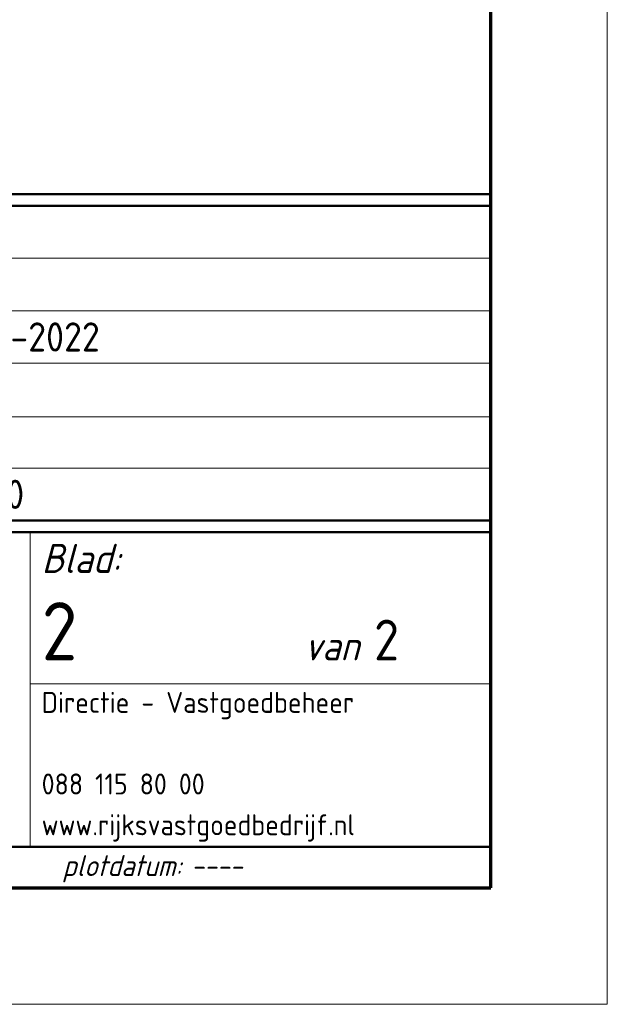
# Model space of a CAD drawing. Header units: millimetres. Extents: x -1609 to 2109, y 0 to 841.
# Tile 62 of 65: x 2059 to 2109, y 0 to 84. Entities that reach past the tile are written whole.
import ezdxf
from ezdxf.enums import TextEntityAlignment as Align

# ---------------------------------------------------------------- set-up
doc = ezdxf.new("R2010")
doc.units = ezdxf.units.MM
doc.layers.add('RVB_ALG_TEKENBLAD_ALGEMEEN', color=2, linetype='Continuous')
doc.styles.add('RVB_TXT', font='isocp.shx')

# ---------------------------------------------------------------- blocks, each defined once
blk = doc.blocks.new('*U25')
at = {"color": 1, "linetype": 'Continuous', "lineweight": 18}
blk.add_lwpolyline([(-1609, 0), (0, 0), (0, 841), (-1609, 841)], close=True, dxfattribs=at)
at = {"color": 5, "linetype": 'Continuous', "lineweight": 70}
blk.add_lwpolyline([(-1599, 10), (-10, 10), (-10, 831), (-1599, 831)], close=True, dxfattribs=at)
blk = doc.blocks.new('*U27')
at = {"color": 1, "linetype": 'Continuous', "lineweight": 18, "transparency": 16777216}
for p, q in [((-49.5, 40.5), (-49.5, 13.5)), ((-10, 27.5), (-49.5, 27.5))]:
    blk.add_line(p, q, dxfattribs=at)
at = {"color": 4, "linetype": 'Continuous', "lineweight": 50, "transparency": 16777216}
for points in [[(-168, 69.5), (-10, 69.5), (-10, 116), (-168, 116)], [(-168, 68.5), (-10, 68.5), (-10, 41.5), (-168, 41.5)], [(-168, 13.5), (-10, 13.5), (-10, 40.5), (-168, 40.5)]]:
    blk.add_lwpolyline(points, close=True, dxfattribs=at)
at = {"color": 1, "linetype": 'Continuous', "lineweight": 18, "transparency": 16777216}
for points in [[(-168, 64), (-10, 64)], [(-168, 59.5), (-10, 59.5)], [(-168, 55), (-10, 55)], [(-168, 50.4), (-10, 50.4)], [(-168, 46), (-10, 46)]]:
    blk.add_lwpolyline(points, dxfattribs=at)
at = {"color": 2, "linetype": 'Continuous', "lineweight": 25, "transparency": 16777216, "style": 'RVB_TXT', "oblique": 15}
for s, p in [('Blad:', (-48.5, 37)), ('van', (-26, 29.5))]:
    blk.add_text(s, height=2.5, rotation=360, dxfattribs=at).set_placement(p)
at = {"color": 1, "linetype": 'Continuous', "lineweight": 18, "transparency": 16777216, "style": 'RVB_TXT'}
for s, p in [('Directie - Vastgoedbeheer', (-48.5, 25)), ('088 115 80 00', (-48.5, 18)), ('www.rijksvastgoedbedrijf.nl', (-48.5, 14.5)), ('20210223-Vogelwering-14B03-N002 MB Sewaco Noorderkroon te Den Helder_pagina 1-2.dwg', (-149, 11)), ('----', (-35.5, 11))]:
    blk.add_text(s, height=1.8, dxfattribs=at).set_placement(p)
at = {"color": 1, "linetype": 'Continuous', "lineweight": 18, "transparency": 16777216, "style": 'RVB_TXT', "oblique": 15}
blk.add_text('plotdatum:', height=1.8, dxfattribs=at).set_placement((-36.5, 11), align=Align.RIGHT)
at = {"color": 3, "linetype": 'Continuous', "lineweight": 35, "transparency": 16777216, "style": 'RVB_TXT'}
for tag, p in [('RVB_PROJNAAM', (-167, 111.5)), ('RVB_PROJLOC', (-167, 105.5)), ('RVB_SPEC1', (-167, 95)), ('RVB_SPEC2', (-167, 89)), ('RVB_SPEC3', (-167, 83)), ('RVB_SPEC4', (-167, 77)), ('RVB_SPEC5', (-167, 71)), ('RVB_DISC1', (-20, 29.5))]:
    blk.add_attdef(tag, p, '', height=3.5, dxfattribs=at)
at = {"color": 2, "linetype": 'Continuous', "lineweight": 25, "transparency": 16777216, "style": 'RVB_TXT'}
for tag, p in [('RVB_OBJNR', (-138, 65)), ('RVB_AUTEUR', (-59, 65)), ('RVB_GEBNR', (-138, 60.5)), ('RVB_CONTROLE', (-59, 60.5)), ('RVB_BESTNR', (-138, 56)), ('RVB_DATUM', (-59, 56)), ('RVB_PROJNR', (-138, 51.5)), ('RVB_SCHAAL', (-59, 51.5)), ('RVB_FASE', (-138, 47)), ('RVB_FORM', (-59, 47)), ('RVB_VERSIE', (-138, 42.5)), ('RVB_DOCUMENTCODE', (-88, 42.5))]:
    blk.add_attdef(tag, p, '', height=2.5, dxfattribs=at)
at = {"color": 200, "linetype": 'Continuous', "transparency": 16777216, "style": 'RVB_TXT', "flags": 1}
for tag, p in [('RVB_ICODE', (-48.5, 42.5)), ('RVB_BOUWLAAG', (-28.75, 42.5))]:
    blk.add_attdef(tag, p, '', height=2.5, dxfattribs=at)
at = {"color": 4, "linetype": 'Continuous', "lineweight": 50, "transparency": 16777216, "style": 'RVB_TXT'}
blk.add_attdef('RVB_DISC', (-48.5, 29.5), '', height=5, dxfattribs=at)

msp = doc.modelspace()

# ---------------------------------------------------------------- block references
at = {"layer": 'RVB_ALG_TEKENBLAD_ALGEMEEN', "transparency": 16777216}
msp.add_blockref('*U25', (2109, 0), dxfattribs=at)
ref = msp.add_blockref('*U27', (2109, 0), dxfattribs=at)
ref.add_attrib('RVB_DATUM', '25-03-2022', (2050, 56), dxfattribs={"layer": '0', "color": 2, "linetype": 'Continuous', "lineweight": 25, "transparency": 16777216, "height": 2.5, "style": 'RVB_TXT'})
ref.add_attrib('RVB_DISC', '2', (2060.5, 29.5), dxfattribs={"layer": '0', "color": 4, "linetype": 'Continuous', "lineweight": 50, "transparency": 16777216, "height": 5, "style": 'RVB_TXT'})
ref.add_attrib('RVB_DISC1', '2', (2089, 29.5), dxfattribs={"layer": '0', "color": 3, "linetype": 'Continuous', "lineweight": 35, "transparency": 16777216, "height": 3.5, "style": 'RVB_TXT'})
ref.add_attrib('RVB_DOCUMENTCODE', '14B03_N003_E01_00_SSB_70', (2021, 42.5), dxfattribs={"layer": '0', "color": 2, "linetype": 'Continuous', "lineweight": 25, "transparency": 16777216, "height": 2.5, "style": 'RVB_TXT'})

doc.saveas('drawing.dxf')
